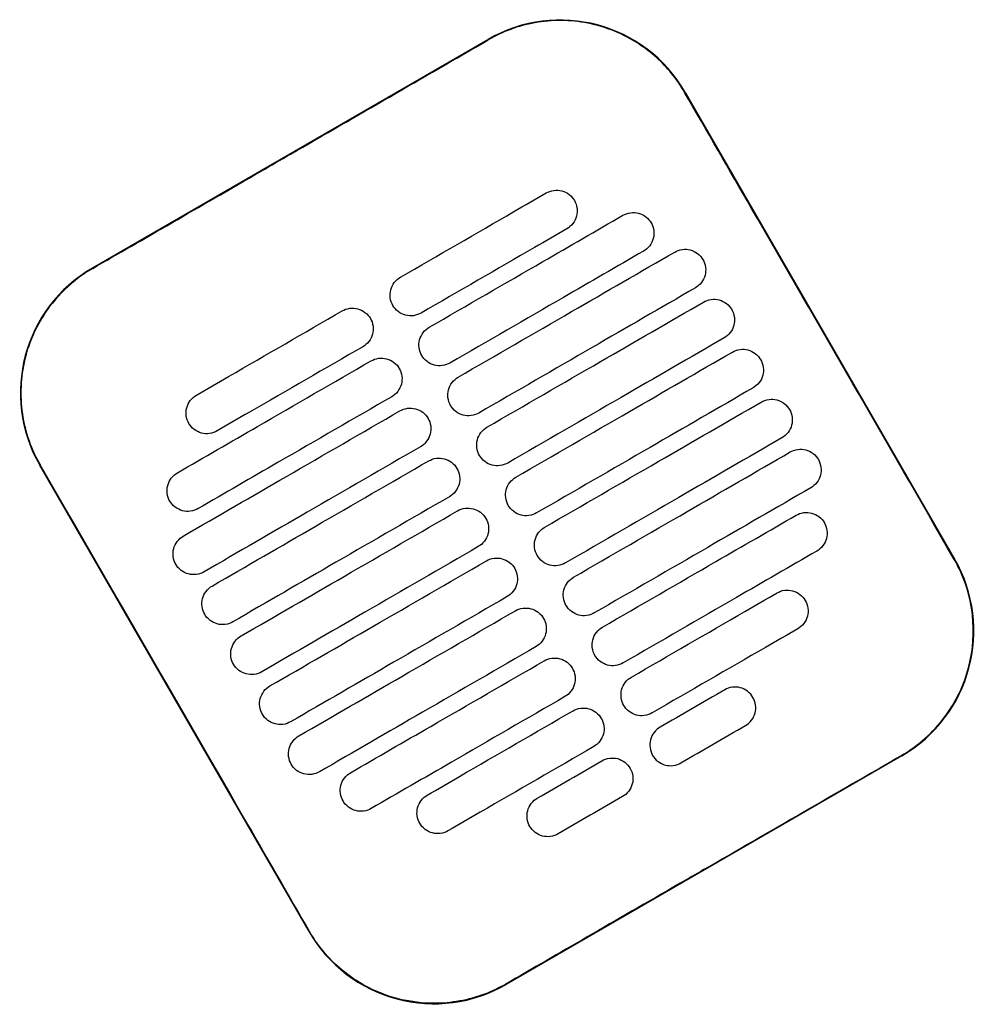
# Model space of a CAD drawing. Header units: metres. Extents: x 15.2 to 54.2, y -39.7 to 1.1.
# Tile 188 of 256: x 48.514 to 48.712, y -37.622 to -37.417. Entities that reach past the tile are written whole.
import ezdxf

# ---------------------------------------------------------------- set-up
doc = ezdxf.new("R2010")
doc.units = ezdxf.units.M
doc.header["$MEASUREMENT"] = 0
doc.layers.add('2D', color=252, linetype='Continuous')

# ---------------------------------------------------------------- blocks, each defined once
blk = doc.blocks.new('2D_QYOS_450')
at = {"layer": '2D'}
for p, q in [((1.76623, -0.66898), (1.84849, -0.62146)), ((1.88948, -0.63243), (1.9455, -0.72941)), ((1.81128, -0.80694), (1.75526, -0.70996)), ((1.93453, -0.7704), (1.85227, -0.81792))]:
    blk.add_line(p, q, dxfattribs=at)
for centre, start, end in [((1.8635, -0.64744), 30.0135, 120.0135), ((1.78124, -0.69496), 120.0135, 210.0135), ((1.91952, -0.74442), 300.0135, 30.0135), ((1.83726, -0.79194), 210.0135, 300.0135)]:
    blk.add_arc(centre, 0.03, start, end, dxfattribs=at)
for points, knots in [([(1.88938, -0.63249), (1.88858, -0.6311), (1.88767, -0.62977), (1.88473, -0.62617), (1.88245, -0.62412), (1.87666, -0.62032), (1.87304, -0.61884), (1.86559, -0.61739), (1.86185, -0.61736), (1.85481, -0.61863), (1.85154, -0.61983), (1.84855, -0.62156)], [12.978915, 12.978915, 12.978915, 12.978915, 13.461173, 13.461173, 14.374287, 14.374287, 15.53872, 15.53872, 16.650066, 16.650066, 17.687358, 17.687358, 17.687358, 17.687358]), ([(1.9454, -0.72947), (1.93136, -0.70518), (1.91732, -0.68088), (1.89866, -0.64855), (1.89402, -0.64052), (1.88938, -0.63249)], [1.133412, 1.133412, 1.133412, 1.133412, 2.681586, 2.681586, 3.193366, 3.193366, 3.193366, 3.193366]), ([(1.76629, -0.66907), (1.77688, -0.66296), (1.78791, -0.65659), (1.80338, -0.64766), (1.80542, -0.64648), (1.80742, -0.64532)], [-21.78268, -21.78268, -21.78268, -21.78268, -17.142885, -17.142885, -16.423665, -16.423665, -16.423665, -16.423665]), ([(1.86059, -0.65339), (1.86102, -0.65314), (1.86156, -0.65293), (1.86274, -0.65278), (1.8633, -0.65281), (1.86437, -0.6531), (1.86489, -0.65335), (1.86585, -0.65408), (1.86622, -0.65454), (1.86646, -0.65496)], [-0.5513873, -0.5513873, -0.5513873, -0.5513873, -0.4031046, -0.4031046, -0.2776919, -0.2776919, -0.1471638, -0.1471638, 0, 0, 0, 0]), ([(1.83028, -0.6709), (1.83814, -0.66636), (1.84601, -0.66181), (1.85612, -0.65597), (1.85835, -0.65468), (1.86059, -0.65339)], [0.699452, 0.699452, 0.699452, 0.699452, 3.425217, 3.425217, 4.200582, 4.200582, 4.200582, 4.200582]), ([(1.86646, -0.65496), (1.86671, -0.65539), (1.86693, -0.65594), (1.86707, -0.65713), (1.86704, -0.65768), (1.86676, -0.65875), (1.8665, -0.65927), (1.86578, -0.66023), (1.86532, -0.66059), (1.86489, -0.66084)], [-0.5553355, -0.5553355, -0.5553355, -0.5553355, -0.4045594, -0.4045594, -0.278267, -0.278267, -0.1472206, -0.1472206, 0, 0, 0, 0]), ([(1.83628, -0.68129), (1.84415, -0.67675), (1.85201, -0.6722), (1.86544, -0.66445), (1.871, -0.66124), (1.87655, -0.65803)], [0.699452, 0.699452, 0.699452, 0.699452, 3.42526, 3.42526, 5.350619, 5.350619, 5.350619, 5.350619]), ([(1.87655, -0.65803), (1.87698, -0.65778), (1.87752, -0.65757), (1.87871, -0.65742), (1.87926, -0.65745), (1.88033, -0.65773), (1.88085, -0.65799), (1.88181, -0.65872), (1.88218, -0.65918), (1.88242, -0.6596)], [-0.5514247, -0.5514247, -0.5514247, -0.5514247, -0.4031161, -0.4031161, -0.2776965, -0.2776965, -0.1471644, -0.1471644, 0, 0, 0, 0]), ([(1.86489, -0.66084), (1.86266, -0.66213), (1.86042, -0.66342), (1.85031, -0.66926), (1.84245, -0.6738), (1.83458, -0.67835)], [2.649916, 2.649916, 2.649916, 2.649916, 3.425249, 3.425249, 6.151046, 6.151046, 6.151046, 6.151046]), ([(1.88242, -0.6596), (1.88267, -0.66003), (1.88289, -0.66058), (1.88303, -0.66176), (1.883, -0.66232), (1.88272, -0.66339), (1.88246, -0.66391), (1.88174, -0.66486), (1.88128, -0.66523), (1.88085, -0.66547)], [-0.5553006, -0.5553006, -0.5553006, -0.5553006, -0.4045498, -0.4045498, -0.2782639, -0.2782639, -0.1472208, -0.1472208, 0, 0, 0, 0]), ([(1.88732, -0.66567), (1.88774, -0.66542), (1.88829, -0.66521), (1.88947, -0.66506), (1.89002, -0.66509), (1.8911, -0.66537), (1.89162, -0.66563), (1.89258, -0.66636), (1.89294, -0.66682), (1.89319, -0.66724)], [-0.5514376, -0.5514376, -0.5514376, -0.5514376, -0.4031217, -0.4031217, -0.2776979, -0.2776979, -0.1471642, -0.1471642, 0, 0, 0, 0]), ([(1.88085, -0.66547), (1.8753, -0.66868), (1.86974, -0.67189), (1.85632, -0.67965), (1.84845, -0.68419), (1.84058, -0.68874)], [1.499949, 1.499949, 1.499949, 1.499949, 3.425284, 3.425284, 6.151116, 6.151116, 6.151116, 6.151116]), ([(1.84228, -0.69168), (1.85015, -0.68714), (1.85802, -0.68259), (1.87303, -0.67392), (1.88017, -0.66979), (1.88732, -0.66567)], [0.699452, 0.699452, 0.699452, 0.699452, 3.425292, 3.425292, 5.900643, 5.900643, 5.900643, 5.900643]), ([(1.89319, -0.66724), (1.89343, -0.66766), (1.89365, -0.66822), (1.8938, -0.6694), (1.89376, -0.66996), (1.89348, -0.67103), (1.89323, -0.67155), (1.8925, -0.6725), (1.89204, -0.67287), (1.89162, -0.67311)], [-0.5552879, -0.5552879, -0.5552879, -0.5552879, -0.4045447, -0.4045447, -0.2782629, -0.2782629, -0.1472212, -0.1472212, 0, 0, 0, 0]), ([(1.76629, -0.66907), (1.76501, -0.66981), (1.76378, -0.67065), (1.76063, -0.67315), (1.75885, -0.67499), (1.75732, -0.67702), (1.75503, -0.68008), (1.75334, -0.68356), (1.75137, -0.69095), (1.7511, -0.69479), (1.75204, -0.70242), (1.75324, -0.70613), (1.7552, -0.70964), (1.75528, -0.70977), (1.75536, -0.70991)], [17.619777, 17.619777, 17.619777, 17.619777, 18.064718, 18.064718, 18.827754, 18.827754, 18.827754, 19.97637, 19.97637, 21.122539, 21.122539, 22.281306, 22.281306, 22.328075, 22.328075, 22.328075, 22.328075]), ([(1.82871, -0.67677), (1.82846, -0.67635), (1.82824, -0.6758), (1.8281, -0.67461), (1.82813, -0.67406), (1.82841, -0.67298), (1.82867, -0.67247), (1.82939, -0.67151), (1.82985, -0.67115), (1.83028, -0.6709)], [-0.5553984, -0.5553984, -0.5553984, -0.5553984, -0.4045681, -0.4045681, -0.278271, -0.278271, -0.1472202, -0.1472202, 0, 0, 0, 0]), ([(1.89162, -0.67311), (1.88448, -0.67724), (1.87733, -0.68137), (1.86232, -0.69004), (1.85445, -0.69459), (1.84658, -0.69913)], [0.949972, 0.949972, 0.949972, 0.949972, 3.425307, 3.425307, 6.151164, 6.151164, 6.151164, 6.151164]), ([(1.81816, -0.6779), (1.81859, -0.67765), (1.81913, -0.67744), (1.82032, -0.67729), (1.82087, -0.67732), (1.82194, -0.67761), (1.82246, -0.67786), (1.82342, -0.67859), (1.82379, -0.67905), (1.82403, -0.67947)], [-0.5512944, -0.5512944, -0.5512944, -0.5512944, -0.4030833, -0.4030833, -0.2776787, -0.2776787, -0.1471599, -0.1471599, 0, 0, 0, 0]), ([(1.83458, -0.67835), (1.83415, -0.67859), (1.83361, -0.67881), (1.83243, -0.67896), (1.83187, -0.67892), (1.8308, -0.67864), (1.83028, -0.67839), (1.82932, -0.67766), (1.82895, -0.6772), (1.82871, -0.67677)], [-0.551307, -0.551307, -0.551307, -0.551307, -0.4030846, -0.4030846, -0.2776802, -0.2776802, -0.1471604, -0.1471604, 0, 0, 0, 0]), ([(1.84828, -0.70207), (1.85615, -0.69753), (1.86402, -0.69298), (1.87903, -0.68431), (1.88618, -0.68019), (1.89332, -0.67606)], [0.699452, 0.699452, 0.699452, 0.699452, 3.425313, 3.425313, 5.900643, 5.900643, 5.900643, 5.900643]), ([(1.89332, -0.67606), (1.89374, -0.67581), (1.89429, -0.6756), (1.89547, -0.67545), (1.89603, -0.67548), (1.8971, -0.67577), (1.89762, -0.67602), (1.89858, -0.67675), (1.89894, -0.67721), (1.89919, -0.67763)], [-0.5514273, -0.5514273, -0.5514273, -0.5514273, -0.4031209, -0.4031209, -0.2776962, -0.2776962, -0.1471634, -0.1471634, 0, 0, 0, 0]), ([(1.78785, -0.69541), (1.79008, -0.69412), (1.79232, -0.69283), (1.80243, -0.68699), (1.8103, -0.68244), (1.81816, -0.6779)], [2.649852, 2.649852, 2.649852, 2.649852, 3.425217, 3.425217, 6.150982, 6.150982, 6.150982, 6.150982]), ([(1.82403, -0.67947), (1.82428, -0.6799), (1.8245, -0.68045), (1.82465, -0.68164), (1.82461, -0.68219), (1.82433, -0.68326), (1.82408, -0.68378), (1.82335, -0.68474), (1.82289, -0.6851), (1.82246, -0.68535)], [-0.555416, -0.555416, -0.555416, -0.555416, -0.4045716, -0.4045716, -0.2782736, -0.2782736, -0.1472211, -0.1472211, 0, 0, 0, 0]), ([(1.89919, -0.67763), (1.89943, -0.67806), (1.89965, -0.67861), (1.8998, -0.6798), (1.89977, -0.68035), (1.89948, -0.68142), (1.89923, -0.68194), (1.8985, -0.68289), (1.89805, -0.68326), (1.89762, -0.68351)], [-0.5552955, -0.5552955, -0.5552955, -0.5552955, -0.4045438, -0.4045438, -0.2782634, -0.2782634, -0.1472215, -0.1472215, 0, 0, 0, 0]), ([(1.83471, -0.68716), (1.83447, -0.68674), (1.83425, -0.68619), (1.8341, -0.685), (1.83413, -0.68445), (1.83442, -0.68337), (1.83467, -0.68286), (1.8354, -0.6819), (1.83585, -0.68154), (1.83628, -0.68129)], [-0.5553839, -0.5553839, -0.5553839, -0.5553839, -0.4045626, -0.4045626, -0.2782686, -0.2782686, -0.1472195, -0.1472195, 0, 0, 0, 0]), ([(1.89762, -0.68351), (1.89048, -0.68763), (1.88333, -0.69176), (1.86832, -0.70043), (1.86045, -0.70498), (1.85259, -0.70952)], [0.949998, 0.949998, 0.949998, 0.949998, 3.42532, 3.42532, 6.151189, 6.151189, 6.151189, 6.151189]), ([(1.82246, -0.68535), (1.8146, -0.68989), (1.80673, -0.69444), (1.79662, -0.70027), (1.79439, -0.70157), (1.79215, -0.70286)], [0.699452, 0.699452, 0.699452, 0.699452, 3.425249, 3.425249, 4.200582, 4.200582, 4.200582, 4.200582]), ([(1.82417, -0.68829), (1.82459, -0.68805), (1.82514, -0.68783), (1.82632, -0.68768), (1.82687, -0.68772), (1.82795, -0.688), (1.82847, -0.68825), (1.82942, -0.68898), (1.82979, -0.68944), (1.83003, -0.68987)], [-0.5513075, -0.5513075, -0.5513075, -0.5513075, -0.4030857, -0.4030857, -0.2776792, -0.2776792, -0.1471593, -0.1471593, 0, 0, 0, 0]), ([(1.84058, -0.68874), (1.84016, -0.68898), (1.83961, -0.6892), (1.83843, -0.68935), (1.83787, -0.68931), (1.8368, -0.68903), (1.83628, -0.68878), (1.83532, -0.68805), (1.83496, -0.68759), (1.83471, -0.68716)], [-0.551317, -0.551317, -0.551317, -0.551317, -0.4030867, -0.4030867, -0.2776803, -0.2776803, -0.1471597, -0.1471597, 0, 0, 0, 0]), ([(1.85429, -0.71247), (1.86215, -0.70792), (1.87002, -0.70338), (1.88503, -0.6947), (1.89218, -0.69058), (1.89932, -0.68645)], [0.699452, 0.699452, 0.699452, 0.699452, 3.425322, 3.425322, 5.900643, 5.900643, 5.900643, 5.900643]), ([(1.89932, -0.68645), (1.89975, -0.6862), (1.90029, -0.68599), (1.90148, -0.68584), (1.90203, -0.68587), (1.9031, -0.68616), (1.90362, -0.68641), (1.90458, -0.68714), (1.90495, -0.6876), (1.90519, -0.68802)], [-0.5514137, -0.5514137, -0.5514137, -0.5514137, -0.4031194, -0.4031194, -0.2776944, -0.2776944, -0.1471627, -0.1471627, 0, 0, 0, 0]), ([(1.78389, -0.71155), (1.78945, -0.70834), (1.79501, -0.70513), (1.80843, -0.69738), (1.8163, -0.69283), (1.82417, -0.68829)], [1.499901, 1.499901, 1.499901, 1.499901, 3.42526, 3.42526, 6.151068, 6.151068, 6.151068, 6.151068]), ([(1.90519, -0.68802), (1.90544, -0.68845), (1.90566, -0.689), (1.9058, -0.69019), (1.90577, -0.69074), (1.90549, -0.69181), (1.90523, -0.69233), (1.90451, -0.69329), (1.90405, -0.69365), (1.90362, -0.6939)], [-0.5553078, -0.5553078, -0.5553078, -0.5553078, -0.4045446, -0.4045446, -0.2782647, -0.2782647, -0.147222, -0.147222, 0, 0, 0, 0]), ([(1.83003, -0.68987), (1.83028, -0.69029), (1.8305, -0.69084), (1.83065, -0.69203), (1.83061, -0.69258), (1.83033, -0.69365), (1.83008, -0.69417), (1.82935, -0.69513), (1.82889, -0.69549), (1.82847, -0.69574)], [-0.5553971, -0.5553971, -0.5553971, -0.5553971, -0.4045652, -0.4045652, -0.2782705, -0.2782705, -0.1472202, -0.1472202, 0, 0, 0, 0]), ([(1.84071, -0.69755), (1.84047, -0.69713), (1.84025, -0.69658), (1.8401, -0.69539), (1.84014, -0.69484), (1.84042, -0.69377), (1.84067, -0.69325), (1.8414, -0.69229), (1.84186, -0.69193), (1.84228, -0.69168)], [-0.5553742, -0.5553742, -0.5553742, -0.5553742, -0.4045587, -0.4045587, -0.278267, -0.278267, -0.1472191, -0.1472191, 0, 0, 0, 0]), ([(1.78628, -0.70128), (1.78604, -0.70086), (1.78582, -0.70031), (1.78567, -0.69912), (1.7857, -0.69857), (1.78598, -0.69749), (1.78624, -0.69698), (1.78696, -0.69602), (1.78742, -0.69566), (1.78785, -0.69541)], [-0.5554179, -0.5554179, -0.5554179, -0.5554179, -0.4045683, -0.4045683, -0.2782761, -0.2782761, -0.1472238, -0.1472238, 0, 0, 0, 0]), ([(1.82847, -0.69574), (1.8206, -0.70028), (1.81273, -0.70483), (1.79931, -0.71258), (1.79375, -0.71579), (1.78819, -0.719)], [0.699452, 0.699452, 0.699452, 0.699452, 3.425284, 3.425284, 5.350619, 5.350619, 5.350619, 5.350619]), ([(1.90362, -0.6939), (1.89648, -0.69802), (1.88934, -0.70215), (1.87432, -0.71082), (1.86646, -0.71537), (1.85859, -0.71991)], [0.950001, 0.950001, 0.950001, 0.950001, 3.425322, 3.425322, 6.151192, 6.151192, 6.151192, 6.151192]), ([(1.84658, -0.69913), (1.84616, -0.69937), (1.84561, -0.69959), (1.84443, -0.69974), (1.84388, -0.6997), (1.8428, -0.69942), (1.84228, -0.69917), (1.84132, -0.69844), (1.84096, -0.69798), (1.84071, -0.69755)], [-0.5513236, -0.5513236, -0.5513236, -0.5513236, -0.4030881, -0.4030881, -0.2776804, -0.2776804, -0.1471592, -0.1471592, 0, 0, 0, 0]), ([(1.86029, -0.72286), (1.86816, -0.71831), (1.87602, -0.71377), (1.89104, -0.70509), (1.89818, -0.70097), (1.90533, -0.69684)], [0.699452, 0.699452, 0.699452, 0.699452, 3.425321, 3.425321, 5.900643, 5.900643, 5.900643, 5.900643]), ([(1.90533, -0.69684), (1.90575, -0.6966), (1.9063, -0.69638), (1.90748, -0.69623), (1.90803, -0.69627), (1.90911, -0.69655), (1.90963, -0.6968), (1.91058, -0.69753), (1.91095, -0.69799), (1.91119, -0.69842)], [-0.5513969, -0.5513969, -0.5513969, -0.5513969, -0.4031172, -0.4031172, -0.2776925, -0.2776925, -0.1471621, -0.1471621, 0, 0, 0, 0]), ([(1.78513, -0.7247), (1.79228, -0.72057), (1.79942, -0.71644), (1.81443, -0.70777), (1.8223, -0.70323), (1.83017, -0.69868)], [0.949941, 0.949941, 0.949941, 0.949941, 3.425291, 3.425291, 6.151132, 6.151132, 6.151132, 6.151132]), ([(1.83017, -0.69868), (1.83059, -0.69844), (1.83114, -0.69822), (1.83232, -0.69807), (1.83287, -0.69811), (1.83395, -0.69839), (1.83447, -0.69864), (1.83543, -0.69937), (1.83579, -0.69983), (1.83604, -0.70026)], [-0.5513173, -0.5513173, -0.5513173, -0.5513173, -0.4030875, -0.4030875, -0.2776797, -0.2776797, -0.147159, -0.147159, 0, 0, 0, 0]), ([(1.91119, -0.69842), (1.91144, -0.69884), (1.91166, -0.69939), (1.91181, -0.70058), (1.91177, -0.70113), (1.91149, -0.7022), (1.91124, -0.70272), (1.91051, -0.70368), (1.91005, -0.70404), (1.90963, -0.70429)], [-0.5553248, -0.5553248, -0.5553248, -0.5553248, -0.4045472, -0.4045472, -0.2782668, -0.2782668, -0.1472227, -0.1472227, 0, 0, 0, 0]), ([(1.79215, -0.70286), (1.79173, -0.7031), (1.79118, -0.70332), (1.79, -0.70347), (1.78944, -0.70343), (1.78837, -0.70315), (1.78785, -0.7029), (1.78689, -0.70217), (1.78652, -0.70171), (1.78628, -0.70128)], [-0.5513007, -0.5513007, -0.5513007, -0.5513007, -0.4030941, -0.4030941, -0.2776814, -0.2776814, -0.1471603, -0.1471603, 0, 0, 0, 0]), ([(1.83604, -0.70026), (1.83628, -0.70068), (1.8365, -0.70123), (1.83665, -0.70242), (1.83661, -0.70297), (1.83633, -0.70405), (1.83608, -0.70456), (1.83535, -0.70552), (1.83489, -0.70588), (1.83447, -0.70613)], [-0.555383, -0.555383, -0.555383, -0.555383, -0.4045605, -0.4045605, -0.2782682, -0.2782682, -0.1472195, -0.1472195, 0, 0, 0, 0]), ([(1.84672, -0.70795), (1.84647, -0.70752), (1.84625, -0.70697), (1.8461, -0.70578), (1.84614, -0.70523), (1.84642, -0.70416), (1.84667, -0.70364), (1.8474, -0.70268), (1.84786, -0.70232), (1.84828, -0.70207)], [-0.5553693, -0.5553693, -0.5553693, -0.5553693, -0.4045566, -0.4045566, -0.2782661, -0.2782661, -0.1472189, -0.1472189, 0, 0, 0, 0]), ([(1.83447, -0.70613), (1.8266, -0.71067), (1.81873, -0.71522), (1.80372, -0.72389), (1.79658, -0.72802), (1.78943, -0.73214)], [0.699452, 0.699452, 0.699452, 0.699452, 3.425308, 3.425308, 5.900643, 5.900643, 5.900643, 5.900643]), ([(1.90963, -0.70429), (1.90248, -0.70841), (1.89534, -0.71254), (1.88033, -0.72121), (1.87246, -0.72576), (1.86459, -0.7303)], [0.949982, 0.949982, 0.949982, 0.949982, 3.425312, 3.425312, 6.151173, 6.151173, 6.151173, 6.151173]), ([(1.85259, -0.70952), (1.85216, -0.70977), (1.85161, -0.70998), (1.85043, -0.71013), (1.84988, -0.7101), (1.8488, -0.70981), (1.84829, -0.70956), (1.84733, -0.70883), (1.84696, -0.70837), (1.84672, -0.70795)], [-0.5513269, -0.5513269, -0.5513269, -0.5513269, -0.403089, -0.403089, -0.2776804, -0.2776804, -0.1471589, -0.1471589, 0, 0, 0, 0]), ([(1.86629, -0.73325), (1.87416, -0.7287), (1.88203, -0.72416), (1.89704, -0.71549), (1.90418, -0.71136), (1.91133, -0.70723)], [0.699452, 0.699452, 0.699452, 0.699452, 3.425308, 3.425308, 5.900643, 5.900643, 5.900643, 5.900643]), ([(1.91133, -0.70723), (1.91175, -0.70699), (1.9123, -0.70677), (1.91348, -0.70662), (1.91403, -0.70666), (1.91511, -0.70694), (1.91563, -0.70719), (1.91659, -0.70792), (1.91695, -0.70838), (1.9172, -0.70881)], [-0.5513769, -0.5513769, -0.5513769, -0.5513769, -0.4031143, -0.4031143, -0.2776905, -0.2776905, -0.1471617, -0.1471617, 0, 0, 0, 0]), ([(1.81138, -0.80689), (1.80682, -0.799), (1.80209, -0.79079), (1.78344, -0.75849), (1.7694, -0.7342), (1.75536, -0.70991)], [-3.18138, -3.18138, -3.18138, -3.18138, -2.673929, -2.673929, -1.133377, -1.133377, -1.133377, -1.133377]), ([(1.79113, -0.73509), (1.79828, -0.73096), (1.80542, -0.72683), (1.82043, -0.71816), (1.8283, -0.71362), (1.83617, -0.70907)], [0.949982, 0.949982, 0.949982, 0.949982, 3.425312, 3.425312, 6.151173, 6.151173, 6.151173, 6.151173]), ([(1.83617, -0.70907), (1.83659, -0.70883), (1.83714, -0.70861), (1.83832, -0.70846), (1.83888, -0.7085), (1.83995, -0.70878), (1.84047, -0.70903), (1.84143, -0.70976), (1.84179, -0.71022), (1.84204, -0.71065)], [-0.5513238, -0.5513238, -0.5513238, -0.5513238, -0.4030887, -0.4030887, -0.27768, -0.27768, -0.1471588, -0.1471588, 0, 0, 0, 0]), ([(1.9172, -0.70881), (1.91744, -0.70923), (1.91766, -0.70978), (1.91781, -0.71097), (1.91777, -0.71152), (1.91749, -0.7126), (1.91724, -0.71311), (1.91651, -0.71407), (1.91605, -0.71443), (1.91563, -0.71468)], [-0.5553464, -0.5553464, -0.5553464, -0.5553464, -0.4045515, -0.4045515, -0.2782697, -0.2782697, -0.1472236, -0.1472236, 0, 0, 0, 0]), ([(1.78232, -0.71743), (1.78208, -0.717), (1.78186, -0.71645), (1.78171, -0.71526), (1.78175, -0.71471), (1.78203, -0.71364), (1.78228, -0.71312), (1.78301, -0.71217), (1.78347, -0.7118), (1.78389, -0.71155)], [-0.5553798, -0.5553798, -0.5553798, -0.5553798, -0.4045588, -0.4045588, -0.278273, -0.278273, -0.147224, -0.147224, 0, 0, 0, 0]), ([(1.84204, -0.71065), (1.84228, -0.71107), (1.8425, -0.71162), (1.84265, -0.71281), (1.84262, -0.71336), (1.84233, -0.71444), (1.84208, -0.71495), (1.84135, -0.71591), (1.8409, -0.71627), (1.84047, -0.71652)], [-0.5553737, -0.5553737, -0.5553737, -0.5553737, -0.4045574, -0.4045574, -0.2782667, -0.2782667, -0.1472191, -0.1472191, 0, 0, 0, 0]), ([(1.85272, -0.71834), (1.85247, -0.71791), (1.85225, -0.71736), (1.85211, -0.71617), (1.85214, -0.71562), (1.85242, -0.71455), (1.85268, -0.71403), (1.8534, -0.71308), (1.85386, -0.71271), (1.85429, -0.71247)], [-0.5553691, -0.5553691, -0.5553691, -0.5553691, -0.4045561, -0.4045561, -0.278266, -0.278266, -0.1472189, -0.1472189, 0, 0, 0, 0]), ([(1.91563, -0.71468), (1.90848, -0.7188), (1.90134, -0.72293), (1.88633, -0.7316), (1.87846, -0.73615), (1.87059, -0.74069)], [0.949941, 0.949941, 0.949941, 0.949941, 3.425292, 3.425292, 6.151132, 6.151132, 6.151132, 6.151132]), ([(1.78819, -0.719), (1.78777, -0.71925), (1.78722, -0.71946), (1.78604, -0.71961), (1.78549, -0.71958), (1.78441, -0.71929), (1.78389, -0.71904), (1.78293, -0.71831), (1.78257, -0.71785), (1.78232, -0.71743)], [-0.5513421, -0.5513421, -0.5513421, -0.5513421, -0.4031061, -0.4031061, -0.2776864, -0.2776864, -0.147161, -0.147161, 0, 0, 0, 0]), ([(1.84047, -0.71652), (1.8326, -0.72106), (1.82474, -0.72561), (1.80972, -0.73428), (1.80258, -0.73841), (1.79544, -0.74253)], [0.699452, 0.699452, 0.699452, 0.699452, 3.425321, 3.425321, 5.900643, 5.900643, 5.900643, 5.900643]), ([(1.85859, -0.71991), (1.85816, -0.72016), (1.85762, -0.72037), (1.85644, -0.72052), (1.85588, -0.72049), (1.85481, -0.72021), (1.85429, -0.71995), (1.85333, -0.71922), (1.85296, -0.71876), (1.85272, -0.71834)], [-0.551327, -0.551327, -0.551327, -0.551327, -0.4030892, -0.4030892, -0.2776802, -0.2776802, -0.1471588, -0.1471588, 0, 0, 0, 0]), ([(1.79714, -0.74548), (1.80428, -0.74135), (1.81142, -0.73722), (1.82644, -0.72855), (1.8343, -0.72401), (1.84217, -0.71946)], [0.950001, 0.950001, 0.950001, 0.950001, 3.425322, 3.425322, 6.151192, 6.151192, 6.151192, 6.151192]), ([(1.84217, -0.71946), (1.8426, -0.71922), (1.84314, -0.719), (1.84433, -0.71885), (1.84488, -0.71889), (1.84595, -0.71917), (1.84647, -0.71942), (1.84743, -0.72015), (1.8478, -0.72061), (1.84804, -0.72104)], [-0.551327, -0.551327, -0.551327, -0.551327, -0.4030892, -0.4030892, -0.2776802, -0.2776802, -0.1471588, -0.1471588, 0, 0, 0, 0]), ([(1.87229, -0.74364), (1.88016, -0.73909), (1.88803, -0.73455), (1.90145, -0.72679), (1.90701, -0.72358), (1.91257, -0.72037)], [0.699452, 0.699452, 0.699452, 0.699452, 3.425284, 3.425284, 5.350619, 5.350619, 5.350619, 5.350619]), ([(1.91257, -0.72037), (1.91299, -0.72013), (1.91354, -0.71991), (1.91472, -0.71976), (1.91527, -0.7198), (1.91635, -0.72008), (1.91687, -0.72033), (1.91783, -0.72106), (1.91819, -0.72152), (1.91844, -0.72195)], [-0.551342, -0.551342, -0.551342, -0.551342, -0.4031061, -0.4031061, -0.2776864, -0.2776864, -0.147161, -0.147161, 0, 0, 0, 0]), ([(1.84804, -0.72104), (1.84829, -0.72146), (1.84851, -0.72201), (1.84865, -0.7232), (1.84862, -0.72375), (1.84834, -0.72483), (1.84808, -0.72534), (1.84736, -0.7263), (1.8469, -0.72666), (1.84647, -0.72691)], [-0.5553691, -0.5553691, -0.5553691, -0.5553691, -0.4045561, -0.4045561, -0.278266, -0.278266, -0.1472189, -0.1472189, 0, 0, 0, 0]), ([(1.91844, -0.72195), (1.91868, -0.72237), (1.9189, -0.72292), (1.91905, -0.72411), (1.91901, -0.72466), (1.91873, -0.72574), (1.91848, -0.72625), (1.91775, -0.72721), (1.91729, -0.72757), (1.91687, -0.72782)], [-0.55538, -0.55538, -0.55538, -0.55538, -0.4045589, -0.4045589, -0.278273, -0.278273, -0.147224, -0.147224, 0, 0, 0, 0]), ([(1.85872, -0.72873), (1.85848, -0.72831), (1.85826, -0.72775), (1.85811, -0.72657), (1.85814, -0.72601), (1.85843, -0.72494), (1.85868, -0.72442), (1.85941, -0.72347), (1.85986, -0.7231), (1.86029, -0.72286)], [-0.5553737, -0.5553737, -0.5553737, -0.5553737, -0.4045574, -0.4045574, -0.2782667, -0.2782667, -0.1472191, -0.1472191, 0, 0, 0, 0]), ([(1.78356, -0.73057), (1.78332, -0.73015), (1.7831, -0.72959), (1.78295, -0.72841), (1.78299, -0.72785), (1.78327, -0.72678), (1.78352, -0.72626), (1.78425, -0.72531), (1.78471, -0.72494), (1.78513, -0.7247)], [-0.5553462, -0.5553462, -0.5553462, -0.5553462, -0.4045514, -0.4045514, -0.2782696, -0.2782696, -0.1472236, -0.1472236, 0, 0, 0, 0]), ([(1.84647, -0.72691), (1.83861, -0.73145), (1.83074, -0.736), (1.81573, -0.74467), (1.80858, -0.7488), (1.80144, -0.75293)], [0.699452, 0.699452, 0.699452, 0.699452, 3.425322, 3.425322, 5.900643, 5.900643, 5.900643, 5.900643]), ([(1.91687, -0.72782), (1.91131, -0.73103), (1.90576, -0.73424), (1.89233, -0.74199), (1.88446, -0.74654), (1.8766, -0.75108)], [1.499901, 1.499901, 1.499901, 1.499901, 3.42526, 3.42526, 6.151068, 6.151068, 6.151068, 6.151068]), ([(1.78943, -0.73214), (1.78901, -0.73239), (1.78846, -0.73261), (1.78728, -0.73275), (1.78673, -0.73272), (1.78565, -0.73244), (1.78513, -0.73218), (1.78417, -0.73145), (1.78381, -0.73099), (1.78356, -0.73057)], [-0.551377, -0.551377, -0.551377, -0.551377, -0.4031143, -0.4031143, -0.2776905, -0.2776905, -0.1471617, -0.1471617, 0, 0, 0, 0]), ([(1.80314, -0.75587), (1.81028, -0.75174), (1.81743, -0.74762), (1.83244, -0.73894), (1.84031, -0.7344), (1.84818, -0.72985)], [0.949998, 0.949998, 0.949998, 0.949998, 3.42532, 3.42532, 6.151189, 6.151189, 6.151189, 6.151189]), ([(1.84818, -0.72985), (1.8486, -0.72961), (1.84915, -0.72939), (1.85033, -0.72924), (1.85088, -0.72928), (1.85196, -0.72956), (1.85248, -0.72981), (1.85343, -0.73054), (1.8538, -0.731), (1.85404, -0.73143)], [-0.551327, -0.551327, -0.551327, -0.551327, -0.403089, -0.403089, -0.2776804, -0.2776804, -0.1471589, -0.1471589, 0, 0, 0, 0]), ([(1.86459, -0.7303), (1.86417, -0.73055), (1.86362, -0.73076), (1.86244, -0.73091), (1.86188, -0.73088), (1.86081, -0.7306), (1.86029, -0.73034), (1.85933, -0.72961), (1.85897, -0.72915), (1.85872, -0.72873)], [-0.5513238, -0.5513238, -0.5513238, -0.5513238, -0.4030887, -0.4030887, -0.27768, -0.27768, -0.1471588, -0.1471588, 0, 0, 0, 0]), ([(1.93447, -0.7703), (1.93453, -0.77027), (1.93459, -0.77023), (1.93806, -0.7682), (1.94105, -0.76554), (1.9458, -0.75922), (1.94752, -0.75562), (1.94938, -0.74831), (1.94963, -0.7447), (1.94891, -0.73819), (1.94815, -0.7353), (1.94651, -0.73151), (1.94599, -0.73047), (1.9454, -0.72947)], [8.273299, 8.273299, 8.273299, 8.273299, 8.293543, 8.293543, 9.48086, 9.48086, 10.665623, 10.665623, 11.74288, 11.74288, 12.632334, 12.632334, 12.981673, 12.981673, 12.981673, 12.981673]), ([(1.85404, -0.73143), (1.85429, -0.73185), (1.85451, -0.7324), (1.85466, -0.73359), (1.85462, -0.73414), (1.85434, -0.73522), (1.85409, -0.73574), (1.85336, -0.73669), (1.8529, -0.73705), (1.85248, -0.7373)], [-0.5553693, -0.5553693, -0.5553693, -0.5553693, -0.4045566, -0.4045566, -0.2782661, -0.2782661, -0.1472189, -0.1472189, 0, 0, 0, 0]), ([(1.86472, -0.73912), (1.86448, -0.7387), (1.86426, -0.73814), (1.86411, -0.73696), (1.86415, -0.7364), (1.86443, -0.73533), (1.86468, -0.73481), (1.86541, -0.73386), (1.86587, -0.73349), (1.86629, -0.73325)], [-0.555383, -0.555383, -0.555383, -0.555383, -0.4045604, -0.4045604, -0.2782682, -0.2782682, -0.1472195, -0.1472195, 0, 0, 0, 0]), ([(1.78957, -0.74096), (1.78932, -0.74054), (1.7891, -0.73999), (1.78895, -0.7388), (1.78899, -0.73824), (1.78927, -0.73717), (1.78952, -0.73665), (1.79025, -0.7357), (1.79071, -0.73533), (1.79113, -0.73509)], [-0.5553245, -0.5553245, -0.5553245, -0.5553245, -0.4045471, -0.4045471, -0.2782667, -0.2782667, -0.1472226, -0.1472226, 0, 0, 0, 0]), ([(1.8783, -0.75403), (1.88616, -0.74948), (1.89403, -0.74494), (1.90414, -0.7391), (1.90637, -0.73781), (1.90861, -0.73652)], [0.699452, 0.699452, 0.699452, 0.699452, 3.425249, 3.425249, 4.200582, 4.200582, 4.200582, 4.200582]), ([(1.90861, -0.73652), (1.90904, -0.73627), (1.90958, -0.73605), (1.91076, -0.73591), (1.91132, -0.73594), (1.91239, -0.73622), (1.91291, -0.73648), (1.91387, -0.73721), (1.91424, -0.73767), (1.91448, -0.73809)], [-0.5513007, -0.5513007, -0.5513007, -0.5513007, -0.4030941, -0.4030941, -0.2776814, -0.2776814, -0.1471603, -0.1471603, 0, 0, 0, 0]), ([(1.85248, -0.7373), (1.84461, -0.74185), (1.83674, -0.74639), (1.82173, -0.75506), (1.81458, -0.75919), (1.80744, -0.76332)], [0.699452, 0.699452, 0.699452, 0.699452, 3.425313, 3.425313, 5.900643, 5.900643, 5.900643, 5.900643]), ([(1.91448, -0.73809), (1.91473, -0.73851), (1.91495, -0.73907), (1.91509, -0.74025), (1.91506, -0.74081), (1.91478, -0.74188), (1.91452, -0.7424), (1.9138, -0.74335), (1.91334, -0.74372), (1.91291, -0.74396)], [-0.555418, -0.555418, -0.555418, -0.555418, -0.4045683, -0.4045683, -0.2782762, -0.2782762, -0.1472238, -0.1472238, 0, 0, 0, 0]), ([(1.80914, -0.76626), (1.81629, -0.76213), (1.82343, -0.75801), (1.83844, -0.74933), (1.84631, -0.74479), (1.85418, -0.74024)], [0.949973, 0.949973, 0.949973, 0.949973, 3.425307, 3.425307, 6.151164, 6.151164, 6.151164, 6.151164]), ([(1.85418, -0.74024), (1.8546, -0.74), (1.85515, -0.73978), (1.85633, -0.73963), (1.85688, -0.73967), (1.85796, -0.73995), (1.85848, -0.7402), (1.85944, -0.74094), (1.8598, -0.74139), (1.86005, -0.74182)], [-0.5513237, -0.5513237, -0.5513237, -0.5513237, -0.4030882, -0.4030882, -0.2776804, -0.2776804, -0.1471592, -0.1471592, 0, 0, 0, 0]), ([(1.87059, -0.74069), (1.87017, -0.74094), (1.86962, -0.74116), (1.86844, -0.7413), (1.86789, -0.74127), (1.86681, -0.74099), (1.86629, -0.74073), (1.86533, -0.74), (1.86497, -0.73954), (1.86472, -0.73912)], [-0.5513173, -0.5513173, -0.5513173, -0.5513173, -0.4030875, -0.4030875, -0.2776797, -0.2776797, -0.147159, -0.147159, 0, 0, 0, 0]), ([(1.79544, -0.74253), (1.79501, -0.74278), (1.79446, -0.743), (1.79328, -0.74315), (1.79273, -0.74311), (1.79165, -0.74283), (1.79114, -0.74257), (1.79018, -0.74184), (1.78981, -0.74138), (1.78957, -0.74096)], [-0.551397, -0.551397, -0.551397, -0.551397, -0.4031173, -0.4031173, -0.2776925, -0.2776925, -0.1471621, -0.1471621, 0, 0, 0, 0]), ([(1.86005, -0.74182), (1.86029, -0.74224), (1.86051, -0.74279), (1.86066, -0.74398), (1.86062, -0.74453), (1.86034, -0.74561), (1.86009, -0.74613), (1.85936, -0.74708), (1.8589, -0.74745), (1.85848, -0.74769)], [-0.5553742, -0.5553742, -0.5553742, -0.5553742, -0.4045587, -0.4045587, -0.278267, -0.278267, -0.1472191, -0.1472191, 0, 0, 0, 0]), ([(1.87073, -0.74951), (1.87048, -0.74909), (1.87026, -0.74854), (1.87011, -0.74735), (1.87015, -0.74679), (1.87043, -0.74572), (1.87068, -0.7452), (1.87141, -0.74425), (1.87187, -0.74388), (1.87229, -0.74364)], [-0.555397, -0.555397, -0.555397, -0.555397, -0.4045652, -0.4045652, -0.2782705, -0.2782705, -0.1472202, -0.1472202, 0, 0, 0, 0]), ([(1.91291, -0.74396), (1.91068, -0.74526), (1.90844, -0.74655), (1.89833, -0.75239), (1.89047, -0.75693), (1.8826, -0.76148)], [2.649852, 2.649852, 2.649852, 2.649852, 3.425217, 3.425217, 6.150983, 6.150983, 6.150983, 6.150983]), ([(1.79557, -0.75135), (1.79532, -0.75093), (1.7951, -0.75038), (1.79496, -0.74919), (1.79499, -0.74864), (1.79527, -0.74756), (1.79553, -0.74704), (1.79625, -0.74609), (1.79671, -0.74572), (1.79714, -0.74548)], [-0.5553076, -0.5553076, -0.5553076, -0.5553076, -0.4045445, -0.4045445, -0.2782646, -0.2782646, -0.1472219, -0.1472219, 0, 0, 0, 0]), ([(1.85848, -0.74769), (1.85061, -0.75224), (1.84274, -0.75678), (1.82773, -0.76545), (1.82059, -0.76958), (1.81344, -0.77371)], [0.699452, 0.699452, 0.699452, 0.699452, 3.425292, 3.425292, 5.900643, 5.900643, 5.900643, 5.900643]), ([(1.81991, -0.7739), (1.82546, -0.77069), (1.83102, -0.76748), (1.84444, -0.75973), (1.85231, -0.75518), (1.86018, -0.75064)], [1.499949, 1.499949, 1.499949, 1.499949, 3.425284, 3.425284, 6.151116, 6.151116, 6.151116, 6.151116]), ([(1.86018, -0.75064), (1.8606, -0.75039), (1.86115, -0.75017), (1.86233, -0.75002), (1.86289, -0.75006), (1.86396, -0.75034), (1.86448, -0.7506), (1.86544, -0.75133), (1.8658, -0.75179), (1.86605, -0.75221)], [-0.5513171, -0.5513171, -0.5513171, -0.5513171, -0.4030867, -0.4030867, -0.2776803, -0.2776803, -0.1471597, -0.1471597, 0, 0, 0, 0]), ([(1.8766, -0.75108), (1.87617, -0.75133), (1.87562, -0.75155), (1.87444, -0.7517), (1.87389, -0.75166), (1.87281, -0.75138), (1.8723, -0.75112), (1.87134, -0.75039), (1.87097, -0.74993), (1.87073, -0.74951)], [-0.5513075, -0.5513075, -0.5513075, -0.5513075, -0.4030857, -0.4030857, -0.2776792, -0.2776792, -0.1471593, -0.1471593, 0, 0, 0, 0]), ([(1.80144, -0.75293), (1.80101, -0.75317), (1.80047, -0.75339), (1.79929, -0.75354), (1.79873, -0.7535), (1.79766, -0.75322), (1.79714, -0.75297), (1.79618, -0.75223), (1.79581, -0.75177), (1.79557, -0.75135)], [-0.5514139, -0.5514139, -0.5514139, -0.5514139, -0.4031194, -0.4031194, -0.2776944, -0.2776944, -0.1471626, -0.1471626, 0, 0, 0, 0]), ([(1.86605, -0.75221), (1.86629, -0.75263), (1.86651, -0.75318), (1.86666, -0.75437), (1.86663, -0.75493), (1.86634, -0.756), (1.86609, -0.75652), (1.86536, -0.75747), (1.86491, -0.75784), (1.86448, -0.75808)], [-0.5553838, -0.5553838, -0.5553838, -0.5553838, -0.4045626, -0.4045626, -0.2782686, -0.2782686, -0.1472195, -0.1472195, 0, 0, 0, 0]), ([(1.87673, -0.7599), (1.87648, -0.75948), (1.87626, -0.75893), (1.87612, -0.75774), (1.87615, -0.75719), (1.87643, -0.75611), (1.87669, -0.75559), (1.87741, -0.75464), (1.87787, -0.75427), (1.8783, -0.75403)], [-0.5554159, -0.5554159, -0.5554159, -0.5554159, -0.4045716, -0.4045716, -0.2782736, -0.2782736, -0.1472211, -0.1472211, 0, 0, 0, 0]), ([(1.80157, -0.76174), (1.80133, -0.76132), (1.80111, -0.76077), (1.80096, -0.75958), (1.80099, -0.75903), (1.80128, -0.75795), (1.80153, -0.75743), (1.80226, -0.75648), (1.80271, -0.75612), (1.80314, -0.75587)], [-0.5552953, -0.5552953, -0.5552953, -0.5552953, -0.4045437, -0.4045437, -0.2782634, -0.2782634, -0.1472215, -0.1472215, 0, 0, 0, 0]), ([(1.9036, -0.75824), (1.90335, -0.75781), (1.90299, -0.75735), (1.90203, -0.75662), (1.90151, -0.75637), (1.90043, -0.75609), (1.89988, -0.75605), (1.8987, -0.7562), (1.89815, -0.75642), (1.89773, -0.75666)], [0, 0, 0, 0, 0.1471602, 0.1471602, 0.2776775, 0.2776775, 0.4030818, 0.4030818, 0.5512681, 0.5512681, 0.5512681, 0.5512681]), ([(1.86448, -0.75808), (1.85661, -0.76263), (1.84875, -0.76717), (1.83532, -0.77493), (1.82976, -0.77814), (1.82421, -0.78135)], [0.699452, 0.699452, 0.699452, 0.699452, 3.42526, 3.42526, 5.350619, 5.350619, 5.350619, 5.350619]), ([(1.90203, -0.76411), (1.90246, -0.76386), (1.90291, -0.7635), (1.90364, -0.76254), (1.90389, -0.76203), (1.90417, -0.76095), (1.90421, -0.7604), (1.90406, -0.75921), (1.90384, -0.75866), (1.9036, -0.75824)], [0, 0, 0, 0, 0.147223, 0.147223, 0.2782783, 0.2782783, 0.4045781, 0.4045781, 0.5554474, 0.5554474, 0.5554474, 0.5554474]), ([(1.83587, -0.77854), (1.8381, -0.77725), (1.84034, -0.77595), (1.85045, -0.77012), (1.85831, -0.76557), (1.86618, -0.76103)], [2.649916, 2.649916, 2.649916, 2.649916, 3.425249, 3.425249, 6.151046, 6.151046, 6.151046, 6.151046]), ([(1.86618, -0.76103), (1.86661, -0.76078), (1.86715, -0.76056), (1.86833, -0.76042), (1.86889, -0.76045), (1.86996, -0.76073), (1.87048, -0.76099), (1.87144, -0.76172), (1.87181, -0.76218), (1.87205, -0.7626)], [-0.5513071, -0.5513071, -0.5513071, -0.5513071, -0.4030846, -0.4030846, -0.2776802, -0.2776802, -0.1471604, -0.1471604, 0, 0, 0, 0]), ([(1.8826, -0.76148), (1.88217, -0.76172), (1.88163, -0.76194), (1.88045, -0.76209), (1.87989, -0.76205), (1.87882, -0.76177), (1.8783, -0.76152), (1.87734, -0.76078), (1.87697, -0.76033), (1.87673, -0.7599)], [-0.5512944, -0.5512944, -0.5512944, -0.5512944, -0.4030833, -0.4030833, -0.2776787, -0.2776787, -0.1471599, -0.1471599, 0, 0, 0, 0]), ([(1.80744, -0.76332), (1.80702, -0.76356), (1.80647, -0.76378), (1.80529, -0.76393), (1.80473, -0.76389), (1.80366, -0.76361), (1.80314, -0.76336), (1.80218, -0.76263), (1.80182, -0.76217), (1.80157, -0.76174)], [-0.5514274, -0.5514274, -0.5514274, -0.5514274, -0.4031209, -0.4031209, -0.2776962, -0.2776962, -0.1471634, -0.1471634, 0, 0, 0, 0]), ([(1.87205, -0.7626), (1.8723, -0.76302), (1.87252, -0.76358), (1.87266, -0.76476), (1.87263, -0.76532), (1.87235, -0.76639), (1.87209, -0.76691), (1.87137, -0.76786), (1.87091, -0.76823), (1.87048, -0.76847)], [-0.5553983, -0.5553983, -0.5553983, -0.5553983, -0.4045681, -0.4045681, -0.278271, -0.278271, -0.1472202, -0.1472202, 0, 0, 0, 0]), ([(1.8843, -0.76442), (1.88387, -0.76467), (1.88342, -0.76503), (1.88269, -0.76598), (1.88244, -0.7665), (1.88215, -0.76758), (1.88212, -0.76813), (1.88227, -0.76932), (1.88249, -0.76987), (1.88273, -0.77029)], [0, 0, 0, 0, 0.1472222, 0.1472222, 0.2782773, 0.2782773, 0.4045795, 0.4045795, 0.5554397, 0.5554397, 0.5554397, 0.5554397]), ([(1.80757, -0.77213), (1.80733, -0.77171), (1.80711, -0.77116), (1.80696, -0.76997), (1.807, -0.76942), (1.80728, -0.76834), (1.80753, -0.76783), (1.80826, -0.76687), (1.80872, -0.76651), (1.80914, -0.76626)], [-0.5552876, -0.5552876, -0.5552876, -0.5552876, -0.4045446, -0.4045446, -0.2782629, -0.2782629, -0.1472212, -0.1472212, 0, 0, 0, 0]), ([(1.87048, -0.76847), (1.86262, -0.77302), (1.85475, -0.77756), (1.84464, -0.7834), (1.84241, -0.78469), (1.84017, -0.78599)], [0.699452, 0.699452, 0.699452, 0.699452, 3.425217, 3.425217, 4.200582, 4.200582, 4.200582, 4.200582]), ([(1.87219, -0.77142), (1.87261, -0.77117), (1.87316, -0.77096), (1.87434, -0.77081), (1.87489, -0.77084), (1.87597, -0.77112), (1.87648, -0.77138), (1.87744, -0.77211), (1.87781, -0.77257), (1.87805, -0.77299)], [-0.5512937, -0.5512937, -0.5512937, -0.5512937, -0.403082, -0.403082, -0.27768, -0.27768, -0.1471612, -0.1471612, 0, 0, 0, 0]), ([(1.88273, -0.77029), (1.88298, -0.77072), (1.88334, -0.77118), (1.8843, -0.77191), (1.88482, -0.77216), (1.88589, -0.77244), (1.88645, -0.77248), (1.88763, -0.77233), (1.88818, -0.77211), (1.8886, -0.77187)], [0, 0, 0, 0, 0.1471605, 0.1471605, 0.2776781, 0.2776781, 0.4030803, 0.4030803, 0.5512777, 0.5512777, 0.5512777, 0.5512777]), ([(1.81344, -0.77371), (1.81302, -0.77395), (1.81247, -0.77417), (1.81129, -0.77432), (1.81074, -0.77428), (1.80966, -0.774), (1.80914, -0.77375), (1.80818, -0.77302), (1.80782, -0.77256), (1.80757, -0.77213)], [-0.5514378, -0.5514378, -0.5514378, -0.5514378, -0.4031217, -0.4031217, -0.2776979, -0.2776979, -0.1471642, -0.1471642, 0, 0, 0, 0]), ([(1.87805, -0.77299), (1.8783, -0.77341), (1.87852, -0.77397), (1.87867, -0.77515), (1.87863, -0.77571), (1.87835, -0.77678), (1.8781, -0.7773), (1.87737, -0.77825), (1.87691, -0.77862), (1.87649, -0.77886)], [-0.5554178, -0.5554178, -0.5554178, -0.5554178, -0.4045751, -0.4045751, -0.2782741, -0.2782741, -0.1472211, -0.1472211, 0, 0, 0, 0]), ([(1.81834, -0.77977), (1.81809, -0.77935), (1.81787, -0.7788), (1.81773, -0.77761), (1.81776, -0.77706), (1.81804, -0.77598), (1.8183, -0.77547), (1.81902, -0.77451), (1.81948, -0.77415), (1.81991, -0.7739)], [-0.5553003, -0.5553003, -0.5553003, -0.5553003, -0.4045497, -0.4045497, -0.2782639, -0.2782639, -0.1472208, -0.1472208, 0, 0, 0, 0]), ([(1.82421, -0.78135), (1.82378, -0.78159), (1.82324, -0.78181), (1.82206, -0.78196), (1.8215, -0.78192), (1.82043, -0.78164), (1.81991, -0.78139), (1.81895, -0.78066), (1.81858, -0.7802), (1.81834, -0.77977)], [-0.5514248, -0.5514248, -0.5514248, -0.5514248, -0.4031161, -0.4031161, -0.2776965, -0.2776965, -0.1471644, -0.1471644, 0, 0, 0, 0]), ([(1.8343, -0.78441), (1.83405, -0.78399), (1.83383, -0.78344), (1.83369, -0.78225), (1.83372, -0.7817), (1.834, -0.78062), (1.83426, -0.7801), (1.83498, -0.77915), (1.83544, -0.77878), (1.83587, -0.77854)], [-0.5553353, -0.5553353, -0.5553353, -0.5553353, -0.4045593, -0.4045593, -0.278267, -0.278267, -0.1472205, -0.1472205, 0, 0, 0, 0]), ([(1.85719, -0.78505), (1.85694, -0.78462), (1.85672, -0.78407), (1.85657, -0.78288), (1.85661, -0.78233), (1.85689, -0.78126), (1.85714, -0.78074), (1.85787, -0.77979), (1.85833, -0.77942), (1.85875, -0.77918)], [-0.5553938, -0.5553938, -0.5553938, -0.5553938, -0.4045733, -0.4045733, -0.2782728, -0.2782728, -0.147221, -0.147221, 0, 0, 0, 0]), ([(1.84017, -0.78599), (1.83975, -0.78623), (1.8392, -0.78645), (1.83802, -0.7866), (1.83746, -0.78656), (1.83639, -0.78628), (1.83587, -0.78603), (1.83491, -0.78529), (1.83454, -0.78484), (1.8343, -0.78441)], [-0.5513875, -0.5513875, -0.5513875, -0.5513875, -0.4031047, -0.4031047, -0.2776919, -0.2776919, -0.1471638, -0.1471638, 0, 0, 0, 0]), ([(1.86306, -0.78662), (1.86263, -0.78687), (1.86208, -0.78708), (1.8609, -0.78723), (1.86035, -0.7872), (1.85927, -0.78692), (1.85876, -0.78666), (1.8578, -0.78593), (1.85743, -0.78547), (1.85719, -0.78505)], [-0.5513269, -0.5513269, -0.5513269, -0.5513269, -0.4030891, -0.4030891, -0.2776846, -0.2776846, -0.1471626, -0.1471626, 0, 0, 0, 0]), ([(1.89334, -0.79405), (1.89171, -0.79499), (1.89009, -0.79593), (1.87458, -0.80489), (1.86319, -0.81147), (1.85221, -0.81782)], [-12.071476, -12.071476, -12.071476, -12.071476, -11.509189, -11.509189, -6.696301, -6.696301, -6.696301, -6.696301]), ([(1.85221, -0.81782), (1.85155, -0.8182), (1.85088, -0.81856), (1.84698, -0.82043), (1.84353, -0.82138), (1.8364, -0.82204), (1.83277, -0.82171), (1.82545, -0.81969), (1.82186, -0.81787), (1.81576, -0.81305), (1.81327, -0.81016), (1.81138, -0.80689)], [-8.20809, -8.20809, -8.20809, -8.20809, -7.978943, -7.978943, -6.912231, -6.912231, -5.830065, -5.830065, -4.632711, -4.632711, -3.498654, -3.498654, -3.498654, -3.498654])]:
    blk.add_open_spline(points, degree=3, knots=knots, dxfattribs=at)
for points in [[(1.80742, -0.64532), (1.82113, -0.6374), (1.83484, -0.62948), (1.84855, -0.62156)], [(1.89773, -0.75666), (1.89325, -0.75925), (1.88878, -0.76183), (1.8843, -0.76442)], [(1.8886, -0.77187), (1.89308, -0.76928), (1.89755, -0.76669), (1.90203, -0.76411)], [(1.85875, -0.77918), (1.86323, -0.77659), (1.86771, -0.774), (1.87219, -0.77142)], [(1.89334, -0.79405), (1.90705, -0.78613), (1.92076, -0.77821), (1.93447, -0.7703)], [(1.87649, -0.77886), (1.87201, -0.78145), (1.86753, -0.78404), (1.86306, -0.78662)]]:
    blk.add_open_spline(points, degree=3, dxfattribs=at)
blk = doc.blocks.new('26ffc830-2b44-45e2-9b49-604c8448e545')
blk.add_blockref('2D_QYOS_450', (-1.22, 0.98532))

msp = doc.modelspace()

# ---------------------------------------------------------------- block references
msp.add_blockref('26ffc830-2b44-45e2-9b49-604c8448e545', (47.98247, -37.78496))

doc.saveas('drawing.dxf')
